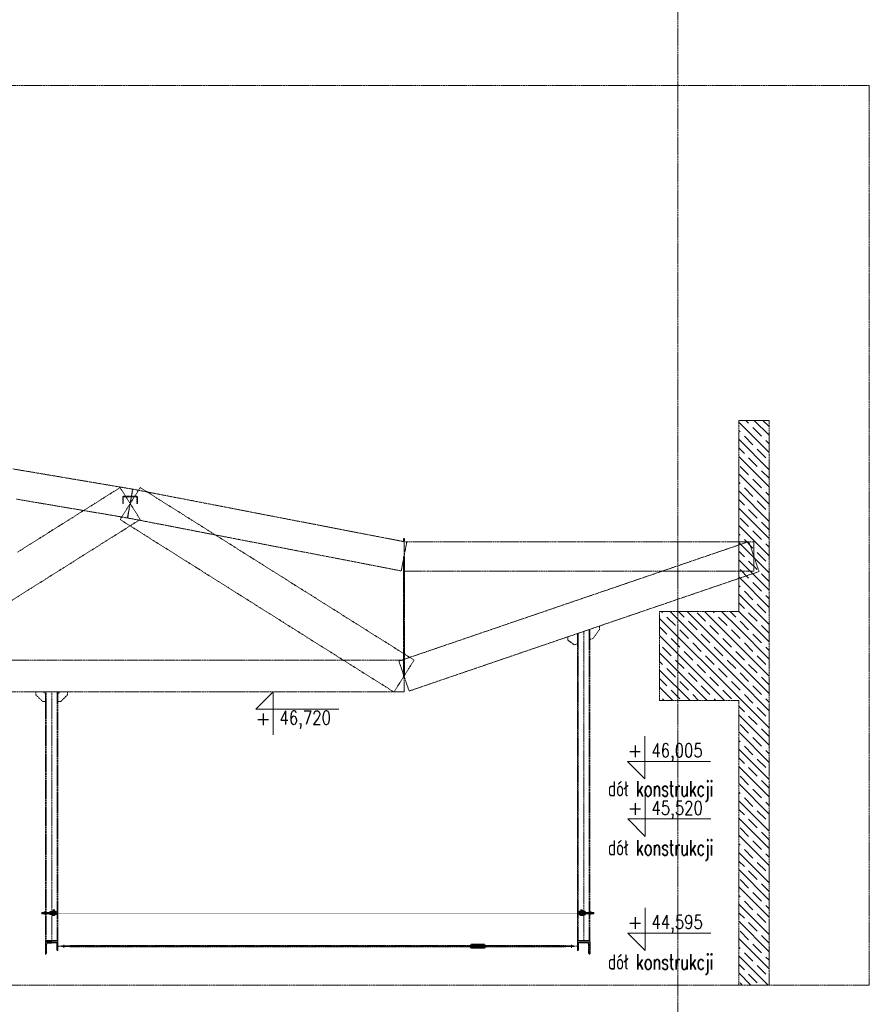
# Model space of a CAD drawing. Header units: millimetres. Extents: x -176817 to 571382, y -58489 to 156123.
# Tile 210 of 256: x 169004 to 175984, y -12677 to -4589. Entities that reach past the tile are written whole.
import ezdxf
from ezdxf.enums import TextEntityAlignment as Align

# ---------------------------------------------------------------- set-up
doc = ezdxf.new("R2010")
doc.units = ezdxf.units.MM
doc.header["$LTSCALE"] = 0.2
for name, pattern in [('AM_ISO02W050', [7.5, 6, -1.5]), ('AM_ISO02W050x2', [3.75, 3, -0.75]), ('AM_ISO08W050', [18, 12, -1.5, 3, -1.5]), ('AM_ISO08W050x2', [9, 6, -0.75, 1.5, -0.75]), ('DASHED', [19.05, 12.7, -6.35]), ('HIDDEN', [9.525, 6.35, -3.175])]:
    doc.linetypes.add(name, pattern=pattern)
doc.layers.get('0').update_dxf_attribs({"lineweight": 13})
for name, color, linetype, lineweight in [('-A Siatka', 30, 'Continuous', 35), ('-AAA Kontur', 7, 'Continuous', 35), ('-AAA Podkład', 252, 'Continuous', 13), ('-AAA Widok', 2, 'Continuous', 30), ('-AAA Wymiar', 1, 'Continuous', 18), ('-KONTURY', 7, 'Continuous', 35), ('AM_0N', 7, 'Continuous', 13), ('AM_3N', 6, 'AM_ISO02W050', 13), ('AM_4N', 3, 'Continuous', 13), ('AM_7N', 4, 'AM_ISO08W050', 13), ('AM_8', 1, 'Continuous', 13)]:
    doc.layers.add(name, color=color, linetype=linetype, lineweight=lineweight)
doc.layers.add('-AAA Hiden', color=8, linetype='DASHED')
doc.styles.add('ROMANS', font='romans.shx')
pattern_1 = [(135, (63905.65, -74513.94), (70.71068, 70.71068), []), (135, (63835.15, -74513.94), (70.71068, 70.71068), [100, -50])]
pattern_2 = [(45, (-54512.95, -28378.953), (-6.7351921, 6.7351921), []), (45, (-54508.46, -28378.953), (-6.7351921, 6.7351921), [])]
pattern_3 = [(45, (-58268.814, -28378.953), (-6.7351921, 6.7351921), []), (45, (-58264.324, -28378.953), (-6.7351921, 6.7351921), [])]

# ---------------------------------------------------------------- blocks, each defined once
blk = doc.blocks.new('*U1073')
at = {"layer": 'AM_0N'}
for p, q in [((-66.1, 5), (-67, 4.1)), ((-67, -4.1), (-67, 4.1)), ((-1.5, 5), (-66.1, 5)), ((-66.1, -5), (-66.1, 5)), ((-1.5, -5), (-1.5, 5)), ((-1.5, 5), (-0.6, 4.6)), ((3, 4.6), (-0.6, 4.6)), ((3.6, 7.7), (3, 7.7)), ((3, 7.7), (3, 4.6)), ((3, 4.6), (3, -4.6)), ((3.6, 8.5), (9.4, 8.5)), ((3.6, 7.7), (3.6, 8.5)), ((3.6, -7.7), (3.6, 7.7)), ((8.6, 0), (3.6, 0)), ((9.4, -8.5), (9.4, 8.5)), ((-67, -4.1), (-66.1, -5)), ((-1.5, -5), (-66.1, -5)), ((-1.5, -5), (-0.6, -4.6)), ((3, -4.6), (-0.6, -4.6)), ((3, -4.6), (3, -7.7)), ((3.6, -7.7), (3, -7.7)), ((3.6, -8.5), (3.6, -7.7)), ((3.6, -8.5), (9.4, -8.5))]:
    blk.add_line(p, q, dxfattribs=at)
for centre in [(-2.9, 4.2), (-2.9, -4.2)]:
    blk.add_arc(centre, 12.3, 339.70545, 20.29455, dxfattribs=at)
at = {"layer": 'AM_4N'}
for p, q in [((-1.5, 4.1), (-67, 4.1)), ((-1.5, 4.1), (-0.6, 4.6)), ((-1.5, -4.1), (-67, -4.1)), ((-1.5, -4.1), (-0.6, -4.6))]:
    blk.add_line(p, q, dxfattribs=at)
at = {"layer": 'AM_7N', "linetype": 'AM_ISO08W050x2'}
blk.add_line((12.4, 0), (-70, 0), dxfattribs=at)
blk = doc.blocks.new('*U1058')
at = {"layer": 'AM_0N'}
for p, q in [((5.7, -1), (-5.6, -1)), ((-5.6, -1), (-5.6, -1.6)), ((5.7, -1.6), (-5.6, -1.6)), ((-5.6, -1.6), (-2.4, -4.9)), ((-3, -6.3), (-2.4, -5.7)), ((3, -6.3), (-3, -6.3)), ((-3, -20.4), (-3, -6.3)), ((3, -20.4), (-3, -20.4)), ((-2.4, -21), (-3, -20.4)), ((2.4, -4.9), (-2.4, -4.9)), ((-2.4, -5.7), (-2.4, -4.9)), ((-2.4, -21), (2.4, -21)), ((5.7, -1.6), (2.4, -4.9)), ((2.4, -5.7), (2.4, -4.9)), ((3, -6.3), (2.4, -5.7)), ((2.4, -21), (3, -20.4)), ((3, -20.4), (3, -6.3)), ((5.7, -1.6), (5.7, -1))]:
    blk.add_line(p, q, dxfattribs=at)
at = {"layer": 'AM_3N', "linetype": 'AM_ISO02W050x2'}
for p, q in [((-3.4, -1), (0, -5.4)), ((-0.7, -4.4), (-0.7, -1)), ((0.7, -4.4), (-0.7, -4.4)), ((3.4, -1), (0, -5.4)), ((0.7, -4.4), (0.7, -1))]:
    blk.add_line(p, q, dxfattribs=at)
at = {"layer": 'AM_4N'}
for p, q in [((-2.4, -5.7), (-2.4, -6.3)), ((-2.4, -6.3), (-2.4, -21)), ((2.4, -5.7), (2.4, -6.3)), ((2.4, -6.3), (2.4, -21))]:
    blk.add_line(p, q, dxfattribs=at)
at = {"layer": 'AM_7N', "linetype": 'AM_ISO08W050x2'}
blk.add_line((0, 2), (0, -24), dxfattribs=at)
blk = doc.blocks.new('*U1059')
at = {"layer": 'AM_0N'}
for p, q in [((6, -12), (-6, -12)), ((-6, -12), (-6, -13.6)), ((-6, -13.6), (6, -13.6)), ((6, -13.6), (6, -12))]:
    blk.add_line(p, q, dxfattribs=at)
at = {"layer": 'AM_7N', "linetype": 'AM_ISO08W050x2'}
blk.add_line((0, -16.6), (0, -9), dxfattribs=at)
blk = doc.blocks.new('*U1060')
at = {"layer": 'AM_0N'}
for p, q in [((-5.8, -14.4), (-4.4, -13.6)), ((-5.8, -14.4), (-5.8, -18)), ((-5.8, -18), (-4.4, -18.8)), ((4.5, -13.6), (-4.4, -13.6)), ((4.5, -18.8), (-4.4, -18.8)), ((-2.9, -14.4), (-2.9, -18)), ((2.9, -14.4), (2.9, -18)), ((5.8, -14.4), (4.5, -13.6)), ((5.8, -18), (4.5, -18.8)), ((5.8, -14.4), (5.8, -18))]:
    blk.add_line(p, q, dxfattribs=at)
for centre, radius, start, end in [((-4.3, -16.5), 2.55, 55.56153, 115.56153), ((-4.3, -15.9), 2.55, 244.43847, 304.43847), ((0, -23.5), 9.54, 72.38303, 107.61697), ((0, -8.9), 9.54, 252.38303, 287.61697), ((4.3, -16.5), 2.55, 64.43847, 124.43847), ((4.3, -15.9), 2.55, 235.56153, 295.56153)]:
    blk.add_arc(centre, radius, start, end, dxfattribs=at)
at = {"layer": 'AM_7N', "linetype": 'AM_ISO08W050x2'}
blk.add_line((0, -10.6), (0, -21.8), dxfattribs=at)
blk = doc.blocks.new('okucie')
at = {"layer": 'AM_8'}
h = blk.add_hatch(dxfattribs=at)
h.set_pattern_fill('ANSI31', color=256, scale=0.5, style=0)
h.set_pattern_definition([(45, (-21727.3335, 85443.8012), (-1.122532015, 1.122532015), [])])
h.paths.add_polyline_path([(-3.5, -5), (-3.5, -3.8), (-6.3, -1), (-20, -1), (-20, -5)])
h.paths.add_polyline_path([(20, -5), (20, -1), (6.3, -1), (3.5, -3.8), (3.5, -5)])
h = blk.add_hatch(dxfattribs=at)
h.set_pattern_fill('ANSI31', color=256, scale=0.5, angle=90, style=0)
h.set_pattern_definition([(135, (-21776.6445, 85446.8), (-1.122532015, -1.122532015), [])])
h.paths.add_polyline_path([(-3.5, -8), (-20, -8), (-20, -12), (-3.5, -12)])
h.paths.add_polyline_path([(20, -8), (3.5, -8), (3.5, -12), (6, -12), (20, -12)])
at = {"layer": '-AAA Widok'}
for p, q in [((-3.5, -3.8, 0), (3.5, -3.8, 0)), ((-3.5, -12, 0), (-3.5, -8)), ((3.5, -12, 0), (3.5, -8))]:
    blk.add_line(p, q, dxfattribs=at)
for points in [[(-20, -5), (20, -5), (20, -1), (-20, -1)], [(-20, -12), (20, -12), (20, -8), (-20, -8)]]:
    blk.add_lwpolyline(points, close=True, dxfattribs=at)
at = {"layer": '-AAA Widok', "elevation": 0}
blk.add_lwpolyline([(-20, -5), (20, -5), (20, -1), (-20, -1)], close=True, dxfattribs=at)
for points in [[(-6.3, -1), (-3.5, -3.8), (-3.5, -5)], [(6.3, -1), (3.5, -3.8), (3.5, -5)]]:
    blk.add_lwpolyline(points, dxfattribs=at)
at = {"layer": '-AAA Wymiar'}
for p, q in [((-20, -8), (-20, -5)), ((20, -8), (20, -5))]:
    blk.add_line(p, q, dxfattribs=at)
at = {"layer": 'AM_0N'}
for name in ['*U1058', '*U1059', '*U1060']:
    blk.add_blockref(name, (0, 0), dxfattribs=at)
blk = doc.blocks.new('*U1074')
at = {"layer": 'AM_0N'}
for p, q in [((42.5, 14), (22.5, 14)), ((22.5, 14), (22.5, 12)), ((22.5, 12), (42.5, 12)), ((42.5, 12), (42.5, 14))]:
    blk.add_line(p, q, dxfattribs=at)
at = {"layer": 'AM_7N', "linetype": 'AM_ISO08W050x2'}
blk.add_line((32.5, 9), (32.5, 17), dxfattribs=at)
blk = doc.blocks.new('*U1075')
at = {"layer": 'AM_0N'}
for p, q in [((23.3, 21.3), (25.2, 22.4)), ((23.3, 15.1), (23.3, 21.3)), ((23.3, 15.1), (25.2, 14)), ((25.2, 22.4), (39.8, 22.4)), ((25.2, 14), (39.8, 14)), ((27.9, 15.1), (27.9, 21.3)), ((37.1, 15.1), (37.1, 21.3)), ((41.7, 21.3), (39.8, 22.4)), ((41.7, 15.1), (39.8, 14)), ((41.7, 15.1), (41.7, 21.3))]:
    blk.add_line(p, q, dxfattribs=at)
for centre, radius, start, end in [((25.6, 17.9), 4.08, 55.56153, 115.56153), ((25.6, 18.5), 4.08, 244.43847, 304.43847), ((32.5, 6.7), 15.3, 72.38303, 107.61697), ((32.5, 29.7), 15.3, 252.38303, 287.61697), ((39.4, 17.9), 4.08, 64.43847, 124.43847), ((39.4, 18.5), 4.08, 235.56153, 295.56153)]:
    blk.add_arc(centre, radius, start, end, dxfattribs=at)
at = {"layer": 'AM_7N', "linetype": 'AM_ISO08W050x2'}
blk.add_line((32.5, 11), (32.5, 25.4), dxfattribs=at)
blk = doc.blocks.new('*U1076')
at = {"layer": 'AM_0N'}
for p, q in [((-37, 10), (-37, -10)), ((-35, 10), (-37, 10)), ((-35, -10), (-35, 10)), ((-37, -10), (-35, -10))]:
    blk.add_line(p, q, dxfattribs=at)
at = {"layer": 'AM_7N', "linetype": 'AM_ISO08W050x2'}
blk.add_line((-32, 0), (-40, 0), dxfattribs=at)
blk = doc.blocks.new('*U1077')
at = {"layer": 'AM_0N'}
for p, q in [((-44.3, 9.2), (-45.4, 7.3)), ((-45.4, -7.3), (-45.4, 7.3)), ((-38.1, 9.2), (-44.3, 9.2)), ((-38.1, 4.6), (-44.3, 4.6)), ((-38.1, 9.2), (-37, 7.3)), ((-37, -7.3), (-37, 7.3)), ((-44.3, -9.2), (-45.4, -7.3)), ((-38.1, -4.6), (-44.3, -4.6)), ((-38.1, -9.2), (-44.3, -9.2)), ((-38.1, -9.2), (-37, -7.3))]:
    blk.add_line(p, q, dxfattribs=at)
for centre, radius, start, end in [((-40.9, 6.9), 4.08, 154.43847, 214.43847), ((-29.7, 0), 15.3, 162.38303, 197.61697), ((-41.5, 6.9), 4.08, 325.56153, 25.56153), ((-52.7, 0), 15.3, 342.38303, 17.61697), ((-40.9, -6.9), 4.08, 145.56153, 205.56153), ((-41.5, -6.9), 4.08, 334.43847, 34.43847)]:
    blk.add_arc(centre, radius, start, end, dxfattribs=at)
at = {"layer": 'AM_7N', "linetype": 'AM_ISO08W050x2'}
blk.add_line((-34, 0), (-48.4, 0), dxfattribs=at)
blk = doc.blocks.new('*U1078')
at = {"layer": 'AM_0N'}
for p, q in [((42.5, 9), (22.5, 9)), ((22.5, 9), (22.5, 7)), ((22.5, 7), (42.5, 7)), ((42.5, 7), (42.5, 9))]:
    blk.add_line(p, q, dxfattribs=at)
at = {"layer": 'AM_7N', "linetype": 'AM_ISO08W050x2'}
blk.add_line((32.5, 4), (32.5, 12), dxfattribs=at)
blk = doc.blocks.new('*U1079')
at = {"layer": 'AM_0N'}
for p, q in [((42.5, 7), (22.5, 7)), ((22.5, 7), (22.5, 5)), ((22.5, 5), (42.5, 5)), ((42.5, 5), (42.5, 7))]:
    blk.add_line(p, q, dxfattribs=at)
at = {"layer": 'AM_7N', "linetype": 'AM_ISO08W050x2'}
blk.add_line((32.5, 2), (32.5, 10), dxfattribs=at)
blk = doc.blocks.new('*U1080')
at = {"layer": 'AM_0N'}
for p, q in [((42.5, -6), (22.5, -6)), ((22.5, -6), (22.5, -8)), ((22.5, -8), (42.5, -8)), ((42.5, -8), (42.5, -6))]:
    blk.add_line(p, q, dxfattribs=at)
at = {"layer": 'AM_7N', "linetype": 'AM_ISO08W050x2'}
blk.add_line((32.5, -11), (32.5, -3), dxfattribs=at)
blk = doc.blocks.new('*U1081')
at = {"layer": 'AM_0N'}
for p, q in [((28.4, 26), (27.5, 25.1)), ((27.5, -9.5), (27.5, 25.1)), ((27.5, 25.1), (37.5, 25.1)), ((28.4, 26), (36.6, 26)), ((37.5, 25.1), (36.6, 26)), ((37.5, -9.5), (37.5, 25.1)), ((22.7, -19.6), (22.7, -14.6)), ((22.7, -14.6), (24.8, -14.6)), ((22.7, -19.6), (24, -20.4)), ((41, -20.4), (24, -20.4)), ((27.9, -14), (24.8, -14)), ((24.8, -14.6), (24.8, -14)), ((24.8, -14.6), (40.2, -14.6)), ((27.5, -9.5), (37.5, -9.5)), ((27.5, -9.5), (27.9, -10.4)), ((27.6, -19.6), (27.6, -14.6)), ((27.9, -14), (27.9, -10.4)), ((37.1, -14), (27.9, -14)), ((37.5, -9.5), (37.1, -10.4)), ((37.1, -14), (37.1, -10.4)), ((40.2, -14), (37.1, -14)), ((37.4, -19.6), (37.4, -14.6)), ((40.2, -14.6), (40.2, -14)), ((40.2, -14.6), (42.3, -14.6)), ((42.3, -19.6), (41, -20.4)), ((42.3, -19.6), (42.3, -14.6))]:
    blk.add_line(p, q, dxfattribs=at)
at = {"layer": 'AM_0N', "extrusion": (0, 0, -1)}
for centre, radius, start, end in [((-25.1, -16.1), 4.34, 235.55313, 295.55313), ((-32.5, -4.2), 16.2, 252.38753, 287.61247), ((-39.9, -16.1), 4.34, 244.44687, 304.44687)]:
    blk.add_arc(centre, radius, start, end, dxfattribs=at)
at = {"layer": 'AM_4N'}
for p, q in [((28.4, -9.5), (28.4, 26)), ((36.6, -9.5), (36.6, 26)), ((28.4, -9.5), (27.9, -10.4)), ((36.6, -9.5), (37.1, -10.4))]:
    blk.add_line(p, q, dxfattribs=at)
at = {"layer": 'AM_7N', "linetype": 'AM_ISO08W050x2'}
blk.add_line((32.5, -23.4), (32.5, 29), dxfattribs=at)
blk = doc.blocks.new('*U1082')
at = {"layer": 'AM_0N'}
for p, q in [((22.5, -12), (42.5, -12)), ((22.5, -14), (22.5, -12)), ((42.5, -14), (22.5, -14)), ((42.5, -12), (42.5, -14))]:
    blk.add_line(p, q, dxfattribs=at)
at = {"layer": 'AM_7N', "linetype": 'AM_ISO08W050x2'}
blk.add_line((32.5, -9), (32.5, -17), dxfattribs=at)
blk = doc.blocks.new('N3')
at = {"layer": '-AAA Widok'}
blk.add_lwpolyline([(52.5, -12), (5, -12, -0.414214), (0, -7), (0, 7, -0.414214), (5, 12), (52.5, 12), (52.5, 9), (5, 9, 0.414214), (3, 7), (3, -7, 0.414214), (5, -9), (52.5, -9)], format="xyb", close=True, dxfattribs=at)
blk.add_lwpolyline([(52.5, 12), (52.5, 9), (5, 9, 0.414214), (3, 7), (3, -7, 0.414214), (5, -9), (52.5, -9), (52.5, -12)], format="xyb", dxfattribs=at)
at = {"layer": '-AAA Widok', "color": 42, "rotation": 180}
blk.add_blockref('okucie', (32.5, -7), dxfattribs=at)
at = {"layer": 'AM_0N'}
for name in ['*U1073', '*U1081']:
    blk.add_blockref(name, (0, 0), dxfattribs=at)
at = {"layer": 'AM_0N', "color": 42}
for name in ['*U1077', '*U1076', '*U1074', '*U1078', '*U1079', '*U1075', '*U1080', '*U1082']:
    blk.add_blockref(name, (0, 0), dxfattribs=at)
blk = doc.blocks.new('Profil rev.B')
at = {"layer": '-A Siatka', "linetype": 'HIDDEN', "const_width": 3, "elevation": 0}
blk.add_lwpolyline([(33881.6, -39.6), (29505.3, -39.6)], dxfattribs=at)
at = {"layer": '-KONTURY'}
blk.add_line((33861.4, -30.1, 0), (33861.4, -50.1, 0), dxfattribs=at)
at = {"layer": '-AAA Kontur'}
blk.add_blockref('N3', (29492.1, -39.1, 0), dxfattribs=at)
at = {"layer": '-AAA Kontur', "xscale": -1}
blk.add_blockref('N3', (33893.1, -39.1, 0), dxfattribs=at)
blk = doc.blocks.new('poziom')
at = {"color": 4}
for p, q in [((0, 1.176), (0, 0.076)), ((-0.446, 0.522), (1.685, 0.522)), ((-0.446, 0.522), (0, 0.076))]:
    blk.add_line(p, q, dxfattribs=at)
at = {"color": 2, "style": 'ROMANS'}
blk.add_attdef('+', text='', height=0.35, dxfattribs=at).set_placement((-0.254, 0.632), align=Align.CENTER)
at = {"color": 2, "style": 'ROMANS', "width": 0.8}
blk.add_attdef('POZIOM', text='', height=0.35, dxfattribs=at).set_placement((0.824, 0.632), align=Align.CENTER)
blk = doc.blocks.new('A$C0ED537D3')
at = {"layer": '-AAA Hiden', "extrusion": (0, 1, 0)}
blk.add_lwpolyline([(0, 0), (-50, 0)], dxfattribs=at)
at = {"layer": '-AAA Hiden', "extrusion": (-1, 0, 0)}
blk.add_lwpolyline([(3.5, 0), (0, 0)], dxfattribs=at)
for points, elevation in [([(0, 0), (100, 0)], -50), ([(95.5, 0), (17, 0)], -42)]:
    blk.add_lwpolyline(points, dxfattribs=dict(at, elevation=elevation))
at = {"layer": '-AAA Hiden', "extrusion": (0, 1, 0)}
for points, elevation in [([(-33, 0), (-4.5, 0)], -8), ([(-50, 0), (-46.5, 0)], -100)]:
    blk.add_lwpolyline(points, dxfattribs=dict(at, elevation=elevation))
at = {"layer": '-AAA Hiden', "extrusion": (0, 0, -1)}
for centre, radius, start, end in [((-4.5, -3.5), 4.5, 270, 0), ((-33, -17), 9, 90, 180), ((-46.5, -95.5), 4.5, 270, 0)]:
    blk.add_arc(centre, radius, start, end, dxfattribs=at)
blk = doc.blocks.new('Podkład rev.B')
at = {"layer": '-AAA Podkład', "linetype": 'HIDDEN', "ltscale": 5}
h = blk.add_hatch(dxfattribs=at)
h.set_pattern_fill('JIS_STN_1E', color=256, scale=100, style=0)
h.set_pattern_definition(pattern_1)
h.paths.add_polyline_path([(35850, -30202.3), (36100, -30202.3), (36100, -25563.9), (35850, -25563.9)])
h = blk.add_hatch(dxfattribs=at)
h.set_pattern_fill('JIS_STN_1E', color=256, scale=100, style=0)
h.set_pattern_definition(pattern_1)
h.paths.add_polyline_path([(35200, -27133.9), (35850, -27133.9), (35850, -27863.9), (35200, -27863.9)])
h = blk.add_hatch(dxfattribs=at)
h.set_pattern_fill('ANSI32', color=256, angle=360)
h.set_pattern_definition(pattern_3)
edge = h.paths.add_edge_path()
edge.add_line((30205.5, -29848.5), (30155.5, -29848.5))
edge = h.paths.add_edge_path()
edge.add_line((30172.5, -29856.5), (30201, -29856.5))
edge = h.paths.add_edge_path()
edge.add_line((30163.5, -29944), (30163.5, -29865.5))
edge = h.paths.add_edge_path()
edge.add_line((30155.5, -29848.5), (30155.5, -29948.5))
edge = h.paths.add_edge_path()
edge.add_ellipse((30172.5, -29865.5), major_axis=(0, 9), ratio=1, start_angle=360, end_angle=450, ccw=False)
edge = h.paths.add_edge_path()
edge.add_ellipse((30159, -29944), major_axis=(0, 4.5), ratio=1, start_angle=180, end_angle=270, ccw=False)
edge = h.paths.add_edge_path()
edge.add_line((30155.5, -29948.5), (30159, -29948.5))
edge = h.paths.add_edge_path()
edge.add_ellipse((30201, -29852), major_axis=(0, 4.5), ratio=1, start_angle=180, end_angle=270, ccw=False)
edge = h.paths.add_edge_path()
edge.add_line((30205.5, -29852), (30205.5, -29848.5))
h = blk.add_hatch(dxfattribs=at)
h.set_pattern_fill('ANSI32', color=256, angle=360)
h.set_pattern_definition(pattern_3)
h.paths.add_polyline_path([(30205.5, -29848.5), (30205.5, -29850.4, 0.414214), (30210.6, -29855.5), (30243.4, -29855.5, -0.414214), (30248.5, -29860.6), (30248.5, -29913.4, 0.414214), (30253.6, -29918.5), (30255.5, -29918.5), (30255.5, -29848.5)])
h = blk.add_hatch(dxfattribs=at)
h.set_pattern_fill('ANSI32', color=256, angle=360)
h.set_pattern_definition(pattern_2)
h.paths.add_polyline_path([(34576.5, -29848.5), (34576.5, -29850.4, -0.414214), (34571.4, -29855.5), (34538.6, -29855.5, 0.414214), (34533.5, -29860.6), (34533.5, -29913.4, -0.414214), (34528.4, -29918.5), (34526.5, -29918.5), (34526.5, -29848.5)])
h = blk.add_hatch(dxfattribs=at)
h.set_pattern_fill('ANSI32', color=256, angle=360)
h.set_pattern_definition(pattern_2)
edge = h.paths.add_edge_path()
edge.add_line((34576.5, -29848.5), (34626.5, -29848.5))
edge = h.paths.add_edge_path()
edge.add_line((34609.5, -29856.5), (34581, -29856.5))
edge = h.paths.add_edge_path()
edge.add_line((34618.5, -29944), (34618.5, -29865.5))
edge = h.paths.add_edge_path()
edge.add_line((34626.5, -29848.5), (34626.5, -29948.5))
edge = h.paths.add_edge_path()
edge.add_ellipse((34609.5, -29865.5), major_axis=(0, 9), ratio=1, start_angle=270, end_angle=360, ccw=False)
edge = h.paths.add_edge_path()
edge.add_ellipse((34623, -29944), major_axis=(0, 4.5), ratio=1, start_angle=90, end_angle=180, ccw=False)
edge = h.paths.add_edge_path()
edge.add_line((34626.5, -29948.5), (34623, -29948.5))
edge = h.paths.add_edge_path()
edge.add_ellipse((34581, -29852), major_axis=(0, 4.5), ratio=1, start_angle=90, end_angle=180, ccw=False)
edge = h.paths.add_edge_path()
edge.add_line((34576.5, -29852), (34576.5, -29848.5))
for p, q in [((35350, 2544.3, 0), (35350, -48454.9, 0)), ((35850, -25563.9, 0), (35850, -27133.9, 0)), ((35850, -25563.9, 0), (36100, -25563.9, 0)), ((36100, -25563.9, 0), (36100, -30202.3, 0)), ((35850, -25883.9, 0), (35850, -27133.9, 0)), ((34576.5, -27297.1, 0), (34576.5, -29836.5, 0)), ((30205.5, -27793.9, 0), (30205.5, -29836.5, 0)), ((35850, -27863.9, 0), (35850, -30202.3, 0)), ((30155.5, -29912.5, 0), (30163.5, -29912.5, 0)), ((33626.5, -29888.5, 0), (33626.5, -29878.5, 0)), ((33626.5, -29879.5, 0), (33686.5, -29879.5, 0)), ((33626.5, -29887.5, 0), (33686.5, -29887.5, 0)), ((33646.5, -29872.5, 0), (33651.5, -29867.5, 0)), ((33646.5, -29894.5, 0), (33646.5, -29872.5, 0)), ((33651.5, -29899.5, 0), (33646.5, -29894.5, 0)), ((33651.5, -29867.5, 0), (33761.5, -29867.5, 0)), ((33651.5, -29899.5, 0), (33761.5, -29899.5, 0)), ((33666.5, -29893.5, 0), (33666.5, -29873.5, 0)), ((33666.5, -29875.5, 0), (33746.5, -29875.5, 0)), ((33666.5, -29891.5, 0), (33746.5, -29891.5, 0)), ((33786.5, -29879.5, 0), (33726.5, -29879.5, 0)), ((33786.5, -29887.5, 0), (33726.5, -29887.5, 0)), ((33746.5, -29893.5, 0), (33746.5, -29873.5, 0)), ((33766.5, -29872.5, 0), (33761.5, -29867.5, 0)), ((33766.5, -29894.5, 0), (33761.5, -29899.5, 0)), ((33766.5, -29894.5, 0), (33766.5, -29872.5, 0)), ((33786.5, -29888.5, 0), (33786.5, -29878.5, 0)), ((34626.5, -29912.5, 0), (34618.5, -29912.5, 0)), ((30155.5, -29928.5, 0), (30163.5, -29928.5, 0)), ((34626.5, -29928.5, 0), (34618.5, -29928.5, 0))]:
    blk.add_line(p, q, dxfattribs=at)
at = {"layer": '-AAA Podkład', "linetype": 'HIDDEN', "ltscale": 5, "extrusion": (0, 1, 0)}
blk.add_line((33100, -26713.9, 0), (33100, -27663.9, 0), dxfattribs=at)
blk.add_line((33100, -26713.9, 0), (33100, -27663.9, 0), dxfattribs=at)
at = {"layer": '-AAA Podkład', "linetype": 'HIDDEN', "ltscale": 5, "elevation": 0}
for points in [[(36922.7, -22812.2), (-1301.7, -22812.2), (-1301.7, -30202.3), (36922.7, -30202.3)], [(30155.5, -27873.9), (30131.5, -27873.9), (30075.5, -27817.9), (30075.5, -27793.9), (30139.5, -27793.9), (30155.5, -27809.9)], [(30155.5, -29836.5), (30255.5, -29836.5), (30255.5, -27793.9), (30155.5, -27793.9)], [(30255.5, -27873.9), (30279.5, -27873.9), (30335.5, -27817.9), (30335.5, -27793.9), (30271.5, -27793.9), (30255.5, -27809.9)], [(30155.5, -29848.5), (30255.5, -29848.5), (30255.5, -29836.5), (30155.5, -29836.5)], [(34526.5, -29848.5), (34626.5, -29848.5), (34626.5, -29836.5), (34526.5, -29836.5)]]:
    blk.add_lwpolyline(points, close=True, dxfattribs=at)
at = {"layer": '-AAA Podkład', "linetype": 'HIDDEN', "ltscale": 5}
for points in [[(30830, -26365.2), (30840, -26306), (30850, -26246.8), (30860, -26187.7), (30870, -26128.5), (30799.7, -26116.6), (30729.4, -26104.7), (30659.1, -26092.9), (30588.8, -26081), (30518.4, -26069.1), (30448.1, -26057.2), (30377.8, -26045.3), (30307.5, -26033.4), (30237.2, -26021.5), (30166.9, -26009.7), (30096.6, -25997.8), (30026.3, -25985.9), (29955.9, -25974), (29885.6, -25962.1)], [(29915.9, -26210.6), (29986.2, -26222.5), (30056.6, -26234.4), (30126.9, -26246.3), (30197.2, -26258.2), (30267.5, -26270.1), (30337.8, -26282), (30408.1, -26293.8), (30478.4, -26305.7), (30548.7, -26317.6), (30619.1, -26329.5), (30689.4, -26341.4), (30759.7, -26353.3), (30830, -26365.2)], [(30932.6, -26378), (30891.3, -26312.4), (30850, -26246.8), (30808.7, -26181.3), (30767.4, -26115.7), (30697.1, -26160), (30626.8, -26204.3), (30556.5, -26248.5), (30486.1, -26292.8), (30415.8, -26337.1), (30345.5, -26381.4), (30275.2, -26425.7), (30204.9, -26470), (30134.6, -26514.2), (30064.3, -26558.5), (29994, -26602.8), (29923.6, -26647.1)], [(29877.9, -27042.3), (29948.2, -26998), (30018.5, -26953.7), (30088.9, -26909.4), (30159.2, -26865.1), (30229.5, -26820.8), (30299.8, -26776.6), (30370.1, -26732.3), (30440.4, -26688), (30510.7, -26643.7), (30581, -26599.4), (30651.4, -26555.1), (30721.7, -26510.8), (30792, -26466.6), (30862.3, -26422.3), (30932.6, -26378)], [(33017.4, -27795.1), (33058.7, -27729.5), (33100, -27663.9), (33141.3, -27598.4), (33182.6, -27532.8), (33112.3, -27488.5), (33042, -27444.2), (32971.7, -27399.9), (32901.4, -27355.6), (32831, -27311.4), (32760.7, -27267.1), (32690.4, -27222.8), (32620.1, -27178.5), (32549.8, -27134.2), (32479.5, -27089.9), (32409.2, -27045.7), (32338.9, -27001.4), (32268.5, -26957.1), (32198.2, -26912.8), (32127.9, -26868.5), (32057.6, -26824.2), (31987.3, -26780), (31917, -26735.7), (31846.7, -26691.4), (31776.4, -26647.1), (31706, -26602.8), (31635.7, -26558.5), (31565.4, -26514.2), (31495.1, -26470), (31424.8, -26425.7), (31354.5, -26381.4), (31284.2, -26337.1), (31213.9, -26292.8), (31143.5, -26248.5), (31073.2, -26204.3), (31002.9, -26160), (30932.6, -26115.7), (30891.3, -26181.3), (30850, -26246.8), (30808.7, -26312.4), (30767.4, -26378), (30837.7, -26422.3), (30908, -26466.6), (30978.3, -26510.8), (31048.6, -26555.1), (31119, -26599.4), (31189.3, -26643.7), (31259.6, -26688), (31329.9, -26732.3), (31400.2, -26776.6), (31470.5, -26820.8), (31540.8, -26865.1), (31611.1, -26909.4), (31681.5, -26953.7), (31751.8, -26998), (31822.1, -27042.3), (31892.4, -27086.5), (31962.7, -27130.8), (32033, -27175.1), (32103.3, -27219.4), (32173.6, -27263.7), (32244, -27308), (32314.3, -27352.3), (32384.6, -27396.5), (32454.9, -27440.8), (32525.2, -27485.1), (32595.5, -27529.4), (32665.8, -27573.7), (32736.1, -27618), (32806.5, -27662.2), (32876.8, -27706.5), (32947.1, -27750.8), (33017.4, -27795.1)], [(30790, -26194.8), (30790, -26246.8), (30794, -26246.8), (30794, -26194.8), (30794, -26194.7), (30794, -26194.6), (30794, -26194.5), (30794, -26194.4), (30794, -26194.3), (30794, -26194.2), (30794.1, -26194.1), (30794.1, -26194), (30794.1, -26193.9), (30794.1, -26193.8), (30794.1, -26193.8), (30794.2, -26193.7), (30794.2, -26193.6), (30794.2, -26193.5), (30794.3, -26193.4), (30794.3, -26193.3), (30794.3, -26193.2), (30794.4, -26193.1), (30794.4, -26193), (30794.5, -26192.9), (30794.5, -26192.8), (30794.6, -26192.8), (30794.6, -26192.7), (30794.7, -26192.6), (30794.7, -26192.5), (30794.8, -26192.4), (30794.8, -26192.4), (30794.9, -26192.3), (30795, -26192.2), (30795, -26192.1), (30795.1, -26192.1), (30795.2, -26192), (30795.2, -26191.9), (30795.3, -26191.9), (30795.4, -26191.8), (30795.5, -26191.7), (30795.5, -26191.7), (30795.6, -26191.6), (30795.7, -26191.6), (30795.8, -26191.5), (30795.9, -26191.4), (30795.9, -26191.4), (30796, -26191.3), (30796.1, -26191.3), (30796.2, -26191.2), (30796.3, -26191.2), (30796.4, -26191.2), (30796.5, -26191.1), (30796.6, -26191.1), (30796.7, -26191.1), (30796.7, -26191), (30796.8, -26191), (30796.9, -26191), (30797, -26190.9), (30797.1, -26190.9), (30797.2, -26190.9), (30797.3, -26190.9), (30797.4, -26190.9), (30797.5, -26190.8), (30797.6, -26190.8), (30797.7, -26190.8), (30797.8, -26190.8), (30797.9, -26190.8), (30798, -26190.8), (30850, -26190.8), (30902, -26190.8), (30902.1, -26190.8), (30902.2, -26190.8), (30902.3, -26190.8), (30902.4, -26190.8), (30902.5, -26190.8), (30902.6, -26190.9), (30902.7, -26190.9), (30902.8, -26190.9), (30902.9, -26190.9), (30903, -26190.9), (30903.1, -26191), (30903.2, -26191), (30903.3, -26191), (30903.3, -26191.1), (30903.4, -26191.1), (30903.5, -26191.1), (30903.6, -26191.2), (30903.7, -26191.2), (30903.8, -26191.2), (30903.9, -26191.3), (30904, -26191.3), (30904.1, -26191.4), (30904.1, -26191.4), (30904.2, -26191.5), (30904.3, -26191.6), (30904.4, -26191.6), (30904.5, -26191.7), (30904.5, -26191.7), (30904.6, -26191.8), (30904.7, -26191.9), (30904.8, -26191.9), (30904.8, -26192), (30904.9, -26192.1), (30905, -26192.1), (30905, -26192.2), (30905.1, -26192.3), (30905.2, -26192.4), (30905.2, -26192.4), (30905.3, -26192.5), (30905.3, -26192.6), (30905.4, -26192.7), (30905.4, -26192.8), (30905.5, -26192.8), (30905.5, -26192.9), (30905.6, -26193), (30905.6, -26193.1), (30905.7, -26193.2), (30905.7, -26193.3), (30905.7, -26193.4), (30905.8, -26193.5), (30905.8, -26193.6), (30905.8, -26193.7), (30905.9, -26193.8), (30905.9, -26193.8), (30905.9, -26193.9), (30905.9, -26194), (30905.9, -26194.1), (30906, -26194.2), (30906, -26194.3), (30906, -26194.4), (30906, -26194.5), (30906, -26194.6), (30906, -26194.7), (30906, -26194.8), (30906, -26246.8), (30910, -26246.8), (30910, -26194.8), (30910, -26194.6), (30910, -26194.4), (30910, -26194.2), (30910, -26194), (30909.9, -26193.8), (30909.9, -26193.6), (30909.9, -26193.5), (30909.8, -26193.3), (30909.8, -26193.1), (30909.8, -26192.9), (30909.7, -26192.7), (30909.7, -26192.5), (30909.6, -26192.3), (30909.5, -26192.1), (30909.5, -26191.9), (30909.4, -26191.8), (30909.3, -26191.6), (30909.2, -26191.4), (30909.1, -26191.2), (30909.1, -26191), (30909, -26190.9), (30908.9, -26190.7), (30908.8, -26190.5), (30908.7, -26190.4), (30908.5, -26190.2), (30908.4, -26190.1), (30908.3, -26189.9), (30908.2, -26189.7), (30908.1, -26189.6), (30907.9, -26189.4), (30907.8, -26189.3), (30907.7, -26189.2), (30907.5, -26189), (30907.4, -26188.9), (30907.2, -26188.8), (30907.1, -26188.6), (30906.9, -26188.5), (30906.8, -26188.4), (30906.6, -26188.3), (30906.4, -26188.2), (30906.3, -26188.1), (30906.1, -26188), (30905.9, -26187.9), (30905.8, -26187.8), (30905.6, -26187.7), (30905.4, -26187.6), (30905.2, -26187.5), (30905.1, -26187.4), (30904.9, -26187.4), (30904.7, -26187.3), (30904.5, -26187.2), (30904.3, -26187.2), (30904.1, -26187.1), (30903.9, -26187.1), (30903.8, -26187), (30903.6, -26187), (30903.4, -26186.9), (30903.2, -26186.9), (30903, -26186.9), (30902.8, -26186.9), (30902.6, -26186.8), (30902.4, -26186.8), (30902.2, -26186.8), (30902, -26186.8), (30850, -26186.8), (30798, -26186.8), (30797.8, -26186.8), (30797.6, -26186.8), (30797.4, -26186.8), (30797.2, -26186.9), (30797, -26186.9), (30796.8, -26186.9), (30796.6, -26186.9), (30796.4, -26187), (30796.2, -26187), (30796.1, -26187.1), (30795.9, -26187.1), (30795.7, -26187.2), (30795.5, -26187.2), (30795.3, -26187.3), (30795.1, -26187.4), (30794.9, -26187.4), (30794.8, -26187.5), (30794.6, -26187.6), (30794.4, -26187.7), (30794.2, -26187.8), (30794.1, -26187.9), (30793.9, -26188), (30793.7, -26188.1), (30793.6, -26188.2), (30793.4, -26188.3), (30793.2, -26188.4), (30793.1, -26188.5), (30792.9, -26188.6), (30792.8, -26188.8), (30792.6, -26188.9), (30792.5, -26189), (30792.3, -26189.2), (30792.2, -26189.3), (30792.1, -26189.4), (30791.9, -26189.6), (30791.8, -26189.7), (30791.7, -26189.9), (30791.6, -26190.1), (30791.5, -26190.2), (30791.3, -26190.4), (30791.2, -26190.5), (30791.1, -26190.7), (30791, -26190.9), (30790.9, -26191), (30790.9, -26191.2), (30790.8, -26191.4), (30790.7, -26191.6), (30790.6, -26191.8), (30790.5, -26191.9), (30790.5, -26192.1), (30790.4, -26192.3), (30790.3, -26192.5), (30790.3, -26192.7), (30790.2, -26192.9), (30790.2, -26193.1), (30790.2, -26193.3), (30790.1, -26193.5), (30790.1, -26193.6), (30790.1, -26193.8), (30790, -26194), (30790, -26194.2), (30790, -26194.4), (30790, -26194.6), (30790, -26194.8)], [(33077.2, -26800), (33088.6, -26741), (33100, -26682.1), (33111.4, -26623.2), (33122.8, -26564.3), (33052.5, -26550.7), (32982.2, -26537.1), (32911.9, -26523.5), (32841.5, -26509.9), (32771.2, -26496.3), (32700.9, -26482.7), (32630.6, -26469.1), (32560.3, -26455.5), (32490, -26441.9), (32419.7, -26428.3), (32349.4, -26414.7), (32279, -26401.1), (32208.7, -26387.5), (32138.4, -26373.9), (32068.1, -26360.3), (31997.8, -26346.7), (31927.5, -26333.1), (31857.2, -26319.5), (31786.9, -26305.9), (31716.5, -26292.3), (31646.2, -26278.7), (31575.9, -26265.1), (31505.6, -26251.5), (31435.3, -26237.8), (31365, -26224.2), (31294.7, -26210.6), (31224.4, -26197), (31154, -26183.4), (31083.7, -26169.8), (31013.4, -26156.2), (30943.1, -26142.6), (30872.8, -26129), (30861.4, -26187.9), (30850, -26246.8), (30838.6, -26305.7), (30827.2, -26364.7), (30897.5, -26378.3), (30967.8, -26391.9), (31038.1, -26405.5), (31108.5, -26419.1), (31178.8, -26432.7), (31249.1, -26446.3), (31319.4, -26459.9), (31389.7, -26473.5), (31460, -26487.1), (31530.3, -26500.7), (31600.6, -26514.3), (31671, -26527.9), (31741.3, -26541.5), (31811.6, -26555.1), (31881.9, -26568.7), (31952.2, -26582.3), (32022.5, -26595.9), (32092.8, -26609.5), (32163.1, -26623.1), (32233.5, -26636.7), (32303.8, -26650.3), (32374.1, -26663.9), (32444.4, -26677.5), (32514.7, -26691.1), (32585, -26704.7), (32655.3, -26718.3), (32725.6, -26731.9), (32796, -26745.5), (32866.3, -26759.1), (32936.6, -26772.7), (33006.9, -26786.4), (33077.2, -26800)], [(36017, -26805.2), (35996, -26743.7), (35975, -26682.1), (35954, -26620.6), (35933, -26559.1), (35843.1, -26589.8), (35753.3, -26620.5), (35663.5, -26651.2), (35573.6, -26681.8), (35483.8, -26712.5), (35393.9, -26743.2), (35304.1, -26773.9), (35214.2, -26804.6), (35124.4, -26835.2), (35034.6, -26865.9), (34944.7, -26896.6), (34854.9, -26927.3), (34765, -26958), (34675.2, -26988.7), (34585.3, -27019.3), (34495.5, -27050), (34405.6, -27080.7), (34315.8, -27111.4), (34226, -27142.1), (34136.1, -27172.7), (34046.3, -27203.4), (33956.4, -27234.1), (33866.6, -27264.8), (33776.7, -27295.5), (33686.9, -27326.1), (33597.1, -27356.8), (33507.2, -27387.5), (33417.4, -27418.2), (33327.5, -27448.9), (33237.7, -27479.6), (33147.8, -27510.2), (33058, -27540.9), (33079, -27602.4), (33100, -27663.9), (33121, -27725.5), (33142, -27787), (33231.9, -27756.3), (33321.7, -27725.6), (33411.5, -27694.9), (33501.4, -27664.2), (33591.2, -27633.6), (33681.1, -27602.9), (33770.9, -27572.2), (33860.8, -27541.5), (33950.6, -27510.8), (34040.4, -27480.2), (34130.3, -27449.5), (34220.1, -27418.8), (34310, -27388.1), (34399.8, -27357.4), (34489.7, -27326.7), (34579.5, -27296.1), (34669.4, -27265.4), (34759.2, -27234.7), (34849, -27204), (34938.9, -27173.3), (35028.7, -27142.7), (35118.6, -27112), (35208.4, -27081.3), (35298.3, -27050.6), (35388.1, -27019.9), (35477.9, -26989.3), (35567.8, -26958.6), (35657.6, -26927.9), (35747.5, -26897.2), (35837.3, -26866.5), (35927.2, -26835.8), (36017, -26805.2)], [(33095.5, -26535.2), (33095.5, -26552.1), (33104.5, -26552.1), (33104.5, -26535.2), (33095.5, -26535.2)], [(35975, -26802.1), (35975, -26742.1), (35975, -26682.1), (35975, -26622.1), (35975, -26562.1), (35885.2, -26562.1), (35795.3, -26562.1), (35705.5, -26562.1), (35615.6, -26562.1), (35525.8, -26562.1), (35435.9, -26562.1), (35346.1, -26562.1), (35256.3, -26562.1), (35166.4, -26562.1), (35076.6, -26562.1), (34986.7, -26562.1), (34896.9, -26562.1), (34807, -26562.1), (34717.2, -26562.1), (34627.3, -26562.1), (34537.5, -26562.1), (34447.7, -26562.1), (34357.8, -26562.1), (34268, -26562.1), (34178.1, -26562.1), (34088.3, -26562.1), (33998.4, -26562.1), (33908.6, -26562.1), (33818.8, -26562.1), (33728.9, -26562.1), (33639.1, -26562.1), (33549.2, -26562.1), (33459.4, -26562.1), (33369.5, -26562.1), (33279.7, -26562.1), (33189.8, -26562.1), (33100, -26562.1), (33100, -26622.1), (33100, -26682.1), (33100, -26742.1), (33100, -26802.1), (33189.8, -26802.1), (33279.7, -26802.1), (33369.5, -26802.1), (33459.4, -26802.1), (33549.2, -26802.1), (33639.1, -26802.1), (33728.9, -26802.1), (33818.8, -26802.1), (33908.6, -26802.1), (33998.4, -26802.1), (34088.3, -26802.1), (34178.1, -26802.1), (34268, -26802.1), (34357.8, -26802.1), (34447.7, -26802.1), (34537.5, -26802.1), (34627.3, -26802.1), (34717.2, -26802.1), (34807, -26802.1), (34896.9, -26802.1), (34986.7, -26802.1), (35076.6, -26802.1), (35166.4, -26802.1), (35256.3, -26802.1), (35346.1, -26802.1), (35435.9, -26802.1), (35525.8, -26802.1), (35615.6, -26802.1), (35705.5, -26802.1), (35795.3, -26802.1), (35885.2, -26802.1), (35975, -26802.1)], [(33095.5, -26682.1), (33095.5, -26743.5), (33095.5, -26804.9), (33095.5, -26866.2), (33095.5, -26927.6), (33095.5, -26989), (33095.5, -27050.3), (33095.5, -27111.7), (33095.5, -27173), (33095.5, -27234.4), (33095.5, -27295.8), (33095.5, -27357.1), (33095.5, -27418.5), (33095.5, -27479.9), (33095.5, -27541.2), (33095.5, -27602.6), (33095.5, -27663.9), (33104.5, -27663.9), (33104.5, -27602.6), (33104.5, -27541.2), (33104.5, -27479.9), (33104.5, -27418.5), (33104.5, -27357.1), (33104.5, -27295.8), (33104.5, -27234.4), (33104.5, -27173), (33104.5, -27111.7), (33104.5, -27050.3), (33104.5, -26989), (33104.5, -26927.6), (33104.5, -26866.2), (33104.5, -26804.9), (33104.5, -26743.5), (33104.5, -26682.1), (33095.5, -26682.1)], [(34626.5, -27364.6), (34653.5, -27355.3), (34706.5, -27281.2), (34706.5, -27252.7)], [(34446.6, -27341.5), (34446.6, -27370), (34499.6, -27407.9), (34515.5, -27402.5), (34526.6, -27398.7)], [(33100, -27793.9), (33100, -27728.9), (33100, -27663.9), (33100, -27598.9), (33100, -27533.9), (33029.7, -27533.9), (32959.4, -27533.9), (32889.1, -27533.9), (32818.8, -27533.9), (32748.4, -27533.9), (32678.1, -27533.9), (32607.8, -27533.9), (32537.5, -27533.9), (32467.2, -27533.9), (32396.9, -27533.9), (32326.6, -27533.9), (32256.3, -27533.9), (32185.9, -27533.9), (32115.6, -27533.9), (32045.3, -27533.9), (31975, -27533.9), (31904.7, -27533.9), (31834.4, -27533.9), (31764.1, -27533.9), (31693.8, -27533.9), (31623.4, -27533.9), (31553.1, -27533.9), (31782.8, -27533.9), (31712.5, -27533.9), (31642.2, -27533.9), (31571.9, -27533.9), (31501.6, -27533.9), (31431.3, -27533.9), (31360.9, -27533.9), (31290.6, -27533.9), (31220.3, -27533.9), (31150, -27533.9), (31079.7, -27533.9), (31009.4, -27533.9), (30939.1, -27533.9), (30868.8, -27533.9), (30798.4, -27533.9), (30728.1, -27533.9), (30657.8, -27533.9), (30587.5, -27533.9), (30517.2, -27533.9), (30446.9, -27533.9), (30376.6, -27533.9), (30306.3, -27533.9), (30235.9, -27533.9), (30165.6, -27533.9), (30095.3, -27533.9), (29725, -27533.9)], [(29725, -27793.9), (30095.3, -27793.9), (30165.6, -27793.9), (30235.9, -27793.9), (30306.3, -27793.9), (30376.6, -27793.9), (30446.9, -27793.9), (30517.2, -27793.9), (30587.5, -27793.9), (30657.8, -27793.9), (30728.1, -27793.9), (30798.4, -27793.9), (30868.8, -27793.9), (30939.1, -27793.9), (31009.4, -27793.9), (31079.7, -27793.9), (31150, -27793.9), (31220.3, -27793.9), (31290.6, -27793.9), (31360.9, -27793.9), (31431.3, -27793.9), (31501.6, -27793.9), (31571.9, -27793.9), (31642.2, -27793.9), (31712.5, -27793.9), (31782.8, -27793.9), (31553.1, -27793.9), (31623.4, -27793.9), (31693.8, -27793.9), (31764.1, -27793.9), (31834.4, -27793.9), (31904.7, -27793.9), (31975, -27793.9), (32045.3, -27793.9), (32115.6, -27793.9), (32185.9, -27793.9), (32256.3, -27793.9), (32326.6, -27793.9), (32396.9, -27793.9), (32467.2, -27793.9), (32537.5, -27793.9), (32607.8, -27793.9), (32678.1, -27793.9), (32748.4, -27793.9), (32818.8, -27793.9), (32889.1, -27793.9), (32959.4, -27793.9), (33029.7, -27793.9), (33100, -27793.9)]]:
    blk.add_lwpolyline(points, dxfattribs=at)
at = {"layer": '-AAA Podkład', "linetype": 'HIDDEN', "ltscale": 5, "elevation": 0}
for points in [[(36100, -25563.9), (35850, -25563.9), (35850, -25863.9)], [(35850, -27133.9), (35850, -27133.9), (35200, -27133.9), (35200, -27863.9), (35850, -27863.9)], [(34526.6, -27314.1), (34526.5, -29836.5), (34626.5, -29836.5), (34626.5, -27280)], [(34530.5, -27312.8), (34530.5, -29836.5)], [(34622.5, -29836.5), (34622.5, -27281.4)], [(30159.5, -27793.9), (30159.5, -29836.5)], [(30251.5, -29836.5), (30251.5, -27793.9)], [(30255.5, -29883.5), (34526.5, -29883.5)], [(30285.5, -29880.5), (30285.5, -29886.5), (30435.5, -29886.5), (30435.5, -29880.5), (30285.5, -29880.5)], [(30355.5, -29888.5), (33685.5, -29888.5), (33686.5, -29887.5), (33686.5, -29879.5), (33685.5, -29878.5), (30355.5, -29878.5)], [(30355.5, -29878.5), (30355.5, -29880.5)], [(30355.5, -29886.5), (30355.5, -29888.5)], [(34426.5, -29888.5), (33727.5, -29888.5), (33726.5, -29887.5), (33726.5, -29879.5), (33727.5, -29878.5), (34426.5, -29878.5)], [(34496.5, -29880.5), (34496.5, -29886.5), (34346.5, -29886.5), (34346.5, -29880.5), (34496.5, -29880.5)], [(34426.5, -29878.5), (34426.5, -29880.5)], [(34426.5, -29888.5), (34426.5, -29886.5)]]:
    blk.add_lwpolyline(points, dxfattribs=at)
for points in [[(30255.5, -29848.5), (30205.5, -29848.5), (30205.5, -29850.4, 0.414214), (30210.6, -29855.5), (30243.4, -29855.5, -0.414214), (30248.5, -29860.6), (30248.5, -29913.4, 0.414214), (30253.6, -29918.5), (30255.5, -29918.5)], [(34526.5, -29848.5), (34576.5, -29848.5), (34576.5, -29850.4, -0.414214), (34571.4, -29855.5), (34538.6, -29855.5, 0.414214), (34533.5, -29860.6), (34533.5, -29913.4, -0.414214), (34528.4, -29918.5), (34526.5, -29918.5)]]:
    blk.add_lwpolyline(points, format="xyb", close=True, dxfattribs=at)
at = {"layer": '-AAA Podkład', "linetype": 'HIDDEN', "ltscale": 5, "elevation": 0, "flags": 128}
for points in [[(30305.5, -29870.5), (30305.5, -29896.5)], [(33646.5, -29873.5), (33666.5, -29873.5)], [(33646.5, -29893.5), (33666.5, -29893.5)], [(33766.5, -29873.5), (33746.5, -29873.5)], [(33766.5, -29893.5), (33746.5, -29893.5)], [(34476.5, -29870.5), (34476.5, -29896.5)], [(34476.5, -29870.5), (34476.5, -29896.5)]]:
    blk.add_lwpolyline(points, dxfattribs=at)
at = {"layer": '-AAA Podkład', "linetype": 'HIDDEN', "ltscale": 5, "extrusion": (1, 0, 0), "elevation": 34626.5}
blk.add_lwpolyline([(-29910.5, 0), (-29930.5, 0)], dxfattribs=at)
at = {"layer": '-AAA Podkład', "linetype": 'HIDDEN', "ltscale": 5}
ref = blk.add_blockref('poziom', (32024.5, -27769.5, 0), dxfattribs=dict(at, xscale=-320, yscale=320, zscale=320, rotation=180))
ref.add_attrib('POZIOM', '46,720', dxfattribs={"layer": '0', "color": 2, "height": 112, "style": 'ROMANS', "width": 0.8}).set_placement((32288.1, -28062.5, 0), align=Align.CENTER)
ref.add_attrib('+', '+', dxfattribs={"layer": '0', "color": 2, "height": 112, "style": 'ROMANS'}).set_placement((31943.3, -28067.8, 0), align=Align.CENTER)
at = {"layer": '-AAA Podkład', "linetype": 'HIDDEN', "ltscale": 5, "xscale": 320, "yscale": 320, "zscale": 320}
for p, values in [((35079.3, -28533.4, 0), {'POZIOM': '46,005', '+': '+'}), ((35080.4, -29005, 0), {'POZIOM': '45,520', '+': '+'}), ((35080.4, -29942.9, 0), {'POZIOM': '44,595', '+': '+'})]:
    blk.add_blockref('poziom', p, dxfattribs=at).add_auto_attribs(values)
at = {"layer": '-AAA Podkład', "linetype": 'HIDDEN', "ltscale": 5, "xscale": -1}
blk.add_blockref('A$C0ED537D3', (30205.5, -29848.5, 0), dxfattribs=at)
at = {"layer": '-AAA Podkład', "linetype": 'HIDDEN', "ltscale": 5}
blk.add_blockref('A$C0ED537D3', (34576.5, -29848.5, 0), dxfattribs=at)
at = {"layer": '-AAA Podkład', "linetype": 'HIDDEN', "ltscale": 5, "style": 'ROMANS', "width": 0.7}
for p in [(35207.6, -28652.4, 0), (35207.6, -29136.9, 0), (35207.6, -30074.8, 0)]:
    blk.add_text('dół konstrukcji', height=125, dxfattribs=at).set_placement(p, align=Align.CENTER)

msp = doc.modelspace()

# ---------------------------------------------------------------- block references
at = {"layer": '-AAA Widok'}
msp.add_blockref('Profil rev.B', (139759.1948, -11888.4153, 0), dxfattribs=at)
at = {"layer": '-AAA Wymiar'}
msp.add_blockref('Podkład rev.B', (139060.9118, 17683.4632, 0), dxfattribs=at)

doc.saveas('drawing.dxf')
